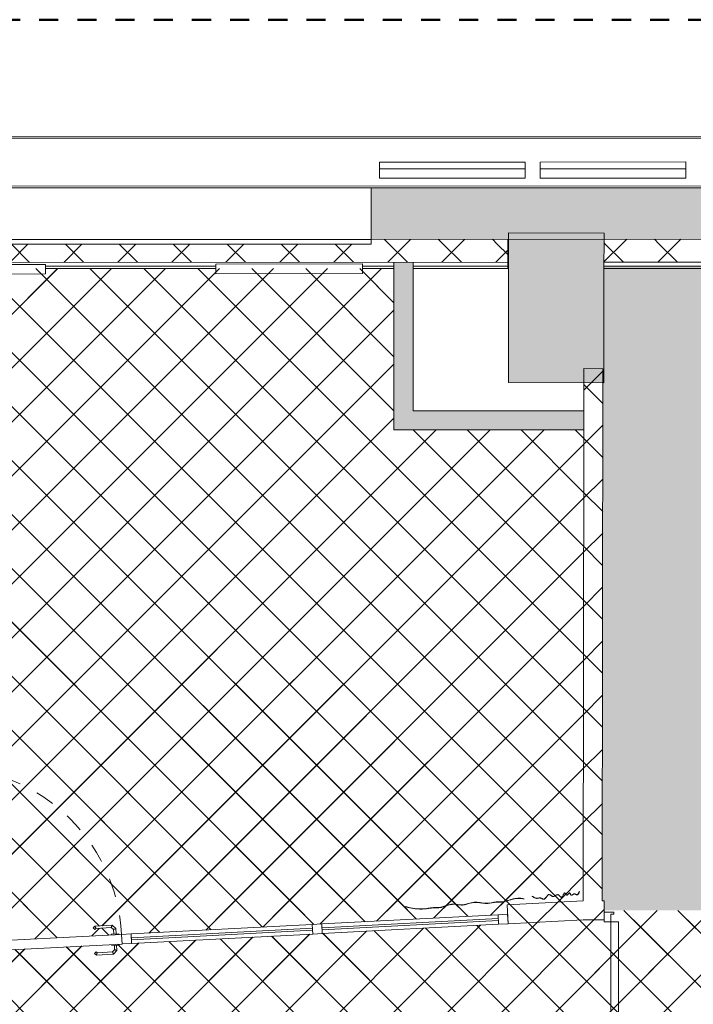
# Model space of a CAD drawing. Header units: metres. Extents: x 82 to 222, y -4 to 154.
# Tile 168 of 214: x 129.56 to 133.09, y 130.41 to 135.57. Entities that reach past the tile are written whole.
import ezdxf

# ---------------------------------------------------------------- set-up
doc = ezdxf.new("R2010")
doc.units = ezdxf.units.M
for name, pattern in [('Centre', [0.0125, 0.0025, -0.001875, 0.00625, -0.001875]), ('Projeté', [0.003969, 0.002381, -0.001587]), ('Tiret', [0.0025, 0.00125, -0.00125])]:
    doc.linetypes.add(name, pattern=pattern)
for name, color, linetype, lineweight, true_color in [('A-AREA', 9, 'Tiret', 5, 0x808080), ('A-DETL', 7, 'Continuous', 5, 0x00a600), ('A-DOOR-FRAM', 7, 'Continuous', 5, 0x2a2a2a)]:
    doc.layers.add(name, color=color, linetype=linetype, lineweight=lineweight, true_color=true_color)
for name, color, linetype, lineweight in [('A-AREA-PATT', 7, 'Continuous', 5), ('A-DETL-GENF', 7, 'Continuous', 5), ('A-DOOR', 7, 'Continuous', 5), ('A-GENM', 7, 'Continuous', 5), ('A-GLAZ', 7, 'Continuous', 5), ('A-GLAZ-CURT', 7, 'Continuous', 5), ('A-GLAZ-CWMG', 7, 'Continuous', 5), ('A-WALL', 7, 'Continuous', 5), ('I-WALL', 7, 'Continuous', 5), ('Q-SPCQ', 7, 'Continuous', 5)]:
    doc.layers.add(name, color=color, linetype=linetype, lineweight=lineweight)
doc.layers.add('A-WALL-PATT', color=7, linetype='Continuous', true_color=0x2a2a2a)
pattern_1 = [(45, (-65.317, 107.194), (-0.14142136, 0.14142136), []), (135, (-65.317, 107.194), (-0.14142136, -0.14142136), [])]

# ---------------------------------------------------------------- blocks, each defined once
blk = doc.blocks.new('Double _T_ - 1_63m x 2_04m-4900236-DCE-Plan de reperage des sol- rez de rue-200 - Dépendante 1')
at = {"layer": 'A-DOOR'}
for p, q in [((-0.81, -0.06), (-0.77, -0.06)), ((-0.81, -0.875), (-0.81, -0.06)), ((-0.77, -0.06), (-0.77, -0.875)), ((0.78, -0.875), (0.78, -0.06)), ((0.78, -0.06), (0.82, -0.06)), ((0.82, -0.06), (0.82, -0.875)), ((-0.77, -0.875), (-0.81, -0.875)), ((0.82, -0.875), (0.78, -0.875))]:
    blk.add_line(p, q, dxfattribs=at)
at = {"layer": 'A-DOOR', "linetype": 'Tiret'}
for centre, start, end in [((-0.81, -0.06), 270, 360), ((0.82, -0.06), 180, 270)]:
    blk.add_arc(centre, 0.815, start, end, dxfattribs=at)
at = {"layer": 'A-DOOR-FRAM', "color": 7}
for p, q in [((-0.795, -0.01), (-0.845, -0.01)), ((-0.845, -0.05), (-0.845, -0.06)), ((-0.81, -0.06), (-0.81, -0.02)), ((-0.81, -0.02), (-0.795, -0.02)), ((-0.795, -0.02), (-0.795, -0.01)), ((0.855, -0.01), (0.805, -0.01)), ((0.805, -0.01), (0.805, -0.02)), ((0.805, -0.02), (0.82, -0.02)), ((0.82, -0.02), (0.82, -0.06)), ((0.855, -0.06), (0.855, -0.05)), ((-0.845, -0.06), (-0.81, -0.06)), ((0.82, -0.06), (0.855, -0.06))]:
    blk.add_line(p, q, dxfattribs=at)
blk = doc.blocks.new('A6305 - Drapes_ Pair 36 x 3 - A6305 - Drapes_ Pair 36_x 3_-3610479-DCE-Plan de reperage des sol- rez de rue-200 - Dépendante 1')
at = {"layer": 'Q-SPCQ', "true_color": 0x787878}
h = blk.add_hatch(dxfattribs=at)
h.set_pattern_fill('FP_9', color=8, style=0, pattern_type=2)
h.set_pattern_definition([(40, (-199.057, -6.842), (-0.3854219, 0.4593279), []), (130, (-199.057, -6.842), (-0.4593279, -0.3854219), [])])
h.paths.add_polyline_path([(-0.7659, -0.3874), (-0.72, -0.3881), (-0.7204, -0.387), (-0.7405, -0.3878), (-0.7661, -0.3863), (-0.7982, -0.3805), (-0.7981, -0.3816)])
h.paths.add_polyline_path([(-0.2734, -0.3777), (-0.2481, -0.3767), (-0.248, -0.3757), (-0.2736, -0.3767)])
at = {"layer": 'Q-SPCQ'}
for p, q in [((-0.8382, -0.3683), (-0.8382, -0.3694)), ((-0.2167, -0.382), (-0.2164, -0.381)), ((-0.1722, -0.3721), (-0.1729, -0.3728)), ((-0.1729, -0.3728), (-0.1722, -0.3721)), ((0.0762, -0.3683), (0.0753, -0.3683)), ((0.0753, -0.3683), (0.0762, -0.3683))]:
    blk.add_line(p, q, dxfattribs=at)
for points, knots in [([(-0.2164, -0.381), (-0.2638, -0.3683), (-0.3183, -0.3937), (-0.3657, -0.381), (-0.413, -0.3937), (-0.4828, -0.3683), (-0.5372, -0.3937), (-0.5917, -0.3683), (-0.6615, -0.3937), (-0.6964, -0.381), (-0.7684, -0.3937), (-0.8382, -0.3683)], [0, 0, 0, 0, 0.173053, 0.346005, 0.534447, 0.734953, 0.947626, 1.160298, 1.347851, 1.549659, 1.751467, 1.751467, 1.751467, 1.751467]), ([(-0.8382, -0.3694), (-0.8234, -0.3747), (-0.7968, -0.3827), (-0.7648, -0.3881), (-0.7394, -0.3892), (-0.7227, -0.3883), (-0.7115, -0.3876), (-0.7015, -0.3871), (-0.6908, -0.3874), (-0.6799, -0.3884), (-0.6698, -0.3892), (-0.6612, -0.3892), (-0.6538, -0.3884), (-0.6459, -0.3871), (-0.6352, -0.3846), (-0.6216, -0.3813), (-0.6079, -0.3785), (-0.5945, -0.3774), (-0.5819, -0.3784), (-0.5698, -0.3807), (-0.5581, -0.3834), (-0.5466, -0.3856), (-0.5352, -0.3864), (-0.5238, -0.385), (-0.5123, -0.3826), (-0.5006, -0.38), (-0.4886, -0.3781), (-0.4759, -0.3777), (-0.4624, -0.3794), (-0.4486, -0.3822), (-0.4347, -0.3854), (-0.4234, -0.3876), (-0.4147, -0.3886), (-0.4062, -0.3891), (-0.3962, -0.3887), (-0.3867, -0.3877), (-0.3792, -0.387), (-0.3719, -0.3863), (-0.3646, -0.3861), (-0.3573, -0.3865), (-0.3497, -0.3872), (-0.3398, -0.3882), (-0.3266, -0.3884), (-0.3116, -0.3866), (-0.296, -0.3822), (-0.2794, -0.3783), (-0.2619, -0.3762), (-0.2415, -0.3767), (-0.2254, -0.3796), (-0.2167, -0.382)], [0, 0, 0, 0, 0.042719, 0.085437, 0.128156, 0.170875, 0.192234, 0.213594, 0.256312, 0.299031, 0.34175, 0.384468, 0.405828, 0.427187, 0.469906, 0.512625, 0.555343, 0.598062, 0.640781, 0.683499, 0.726218, 0.768937, 0.811656, 0.854374, 0.897093, 0.939812, 0.98253, 1.025249, 1.067968, 1.110687, 1.153405, 1.196124, 1.217483, 1.238843, 1.281562, 1.32428, 1.34564, 1.366999, 1.409718, 1.431077, 1.452436, 1.495155, 1.537874, 1.580593, 1.623311, 1.65535, 1.687389, 1.719428, 1.751467, 1.751467, 1.751467, 1.751467]), ([(-0.7204, -0.387), (-0.7161, -0.3868), (-0.6863, -0.3847), (-0.6615, -0.3937), (-0.5917, -0.3683), (-0.5372, -0.3937), (-0.4828, -0.3683), (-0.413, -0.3937), (-0.3657, -0.381), (-0.3259, -0.3917), (-0.2893, -0.3788), (-0.2736, -0.3767)], [-1.580593, -1.580593, -1.580593, -1.580593, -1.549659, -1.347851, -1.160298, -0.947626, -0.734953, -0.534447, -0.346005, -0.173053, -0.085437, -0.085437, -0.085437, -0.085437]), ([(-0.2734, -0.3777), (-0.2753, -0.3779), (-0.2827, -0.3791), (-0.296, -0.3822), (-0.3116, -0.3866), (-0.3266, -0.3884), (-0.3398, -0.3882), (-0.3497, -0.3872), (-0.3573, -0.3865), (-0.3646, -0.3861), (-0.3719, -0.3863), (-0.3792, -0.387), (-0.3867, -0.3877), (-0.3962, -0.3887), (-0.4062, -0.3891), (-0.4147, -0.3886), (-0.4234, -0.3876), (-0.4347, -0.3854), (-0.4486, -0.3822), (-0.4624, -0.3794), (-0.4759, -0.3777), (-0.4886, -0.3781), (-0.5006, -0.38), (-0.5123, -0.3826), (-0.5238, -0.385), (-0.5352, -0.3864), (-0.5466, -0.3856), (-0.5581, -0.3834), (-0.5698, -0.3807), (-0.5819, -0.3784), (-0.5945, -0.3774), (-0.6079, -0.3785), (-0.6216, -0.3813), (-0.6352, -0.3846), (-0.6459, -0.3871), (-0.6538, -0.3884), (-0.6612, -0.3892), (-0.6698, -0.3892), (-0.6799, -0.3884), (-0.6908, -0.3874), (-0.7015, -0.3871), (-0.7115, -0.3876), (-0.7171, -0.3879), (-0.72, -0.3881)], [-1.66603, -1.66603, -1.66603, -1.66603, -1.65535, -1.623311, -1.580593, -1.537874, -1.495155, -1.452436, -1.431077, -1.409718, -1.366999, -1.34564, -1.32428, -1.281562, -1.238843, -1.217483, -1.196124, -1.153405, -1.110687, -1.067968, -1.025249, -0.98253, -0.939812, -0.897093, -0.854374, -0.811656, -0.768937, -0.726218, -0.683499, -0.640781, -0.598062, -0.555343, -0.512625, -0.469906, -0.427187, -0.405828, -0.384468, -0.34175, -0.299031, -0.256312, -0.213594, -0.192234, -0.170875, -0.170875, -0.170875, -0.170875]), ([(-0.1729, -0.3728), (-0.1688, -0.3769), (-0.1613, -0.3826), (-0.1517, -0.3856), (-0.1451, -0.3853), (-0.1412, -0.3847), (-0.1391, -0.3844), (-0.1376, -0.3842), (-0.1362, -0.3841), (-0.1345, -0.3841), (-0.1316, -0.3845), (-0.1278, -0.3858), (-0.1237, -0.3883), (-0.1199, -0.3908), (-0.1161, -0.3928), (-0.1131, -0.3934), (-0.111, -0.393), (-0.1097, -0.3925), (-0.108, -0.3916), (-0.1061, -0.3902), (-0.1035, -0.3878), (-0.1003, -0.3842), (-0.0965, -0.3796), (-0.0928, -0.3753), (-0.0898, -0.3726), (-0.0876, -0.3712), (-0.0862, -0.3706), (-0.0848, -0.3705), (-0.0834, -0.3707), (-0.0819, -0.3712), (-0.0799, -0.3723), (-0.0774, -0.3743), (-0.0743, -0.3771), (-0.0715, -0.3794), (-0.0692, -0.381), (-0.0673, -0.382), (-0.0657, -0.3825), (-0.0644, -0.3828), (-0.063, -0.3829), (-0.0613, -0.3828), (-0.0585, -0.3822), (-0.055, -0.3809), (-0.0509, -0.3788), (-0.0469, -0.3769), (-0.0431, -0.3755), (-0.0397, -0.3751), (-0.0368, -0.376), (-0.0339, -0.3783), (-0.0311, -0.3814), (-0.0285, -0.3848), (-0.0264, -0.3874), (-0.0248, -0.3891), (-0.0235, -0.3901), (-0.0221, -0.3909), (-0.0208, -0.3911), (-0.0197, -0.391), (-0.0189, -0.3908), (-0.0182, -0.3904), (-0.0173, -0.3897), (-0.0162, -0.3886), (-0.0145, -0.3865), (-0.0124, -0.3833), (-0.01, -0.3791), (-0.008, -0.3757), (-0.0065, -0.3734), (-0.0054, -0.3719), (-0.0045, -0.3711), (-0.0039, -0.3706), (-0.0034, -0.3703), (-0.0031, -0.3702), (-0.0027, -0.3702), (-0.0024, -0.3702), (-0.002, -0.3703), (-0.0016, -0.3705), (-0.001, -0.3709), (-0.0002, -0.3716), (0.0008, -0.3728), (0.0021, -0.3746), (0.0035, -0.3766), (0.005, -0.3785), (0.0061, -0.3798), (0.0073, -0.3809), (0.0086, -0.3817), (0.0099, -0.3821), (0.0109, -0.382), (0.0117, -0.3818), (0.0124, -0.3814), (0.0133, -0.3808), (0.0144, -0.3799), (0.0157, -0.3785), (0.0169, -0.377), (0.0181, -0.3755), (0.0192, -0.3741), (0.0203, -0.3728), (0.0212, -0.3721), (0.0218, -0.3717), (0.0222, -0.3715), (0.0225, -0.3714), (0.0227, -0.3714), (0.0229, -0.3714), (0.0232, -0.3716), (0.0235, -0.3719), (0.0241, -0.3725), (0.0247, -0.3736), (0.0256, -0.3752), (0.0265, -0.377), (0.0274, -0.3789), (0.0284, -0.3807), (0.0295, -0.3824), (0.0307, -0.3837), (0.0319, -0.3844), (0.0328, -0.3846), (0.0334, -0.3846), (0.0341, -0.3846), (0.035, -0.3844), (0.0361, -0.3839), (0.0375, -0.3832), (0.0399, -0.3817), (0.0424, -0.3803), (0.045, -0.3793), (0.0467, -0.379), (0.0481, -0.379), (0.0491, -0.3792), (0.0502, -0.3795), (0.0518, -0.3802), (0.0539, -0.3814), (0.0566, -0.3831), (0.0596, -0.3844), (0.0629, -0.385), (0.0664, -0.384), (0.0697, -0.3812), (0.0729, -0.3763), (0.0751, -0.3713), (0.0762, -0.3683)], [-1.601858, -1.601858, -1.601858, -1.601858, -1.578974, -1.556091, -1.533207, -1.521765, -1.516044, -1.510323, -1.504602, -1.498882, -1.48744, -1.464556, -1.441672, -1.418789, -1.395905, -1.373021, -1.3673, -1.361579, -1.350138, -1.338696, -1.327254, -1.30437, -1.281487, -1.258603, -1.235719, -1.224277, -1.212835, -1.201394, -1.189952, -1.17851, -1.167068, -1.144184, -1.121301, -1.098417, -1.086975, -1.075533, -1.064091, -1.058371, -1.05265, -1.041208, -1.029766, -1.006882, -0.983999, -0.961115, -0.938231, -0.915348, -0.892464, -0.86958, -0.846696, -0.823813, -0.800929, -0.789487, -0.778045, -0.766604, -0.755162, -0.749441, -0.74372, -0.737999, -0.732278, -0.720836, -0.709394, -0.686511, -0.663627, -0.640743, -0.629301, -0.61786, -0.606418, -0.600697, -0.594976, -0.589255, -0.583534, -0.577813, -0.572092, -0.566371, -0.56065, -0.549209, -0.537767, -0.526325, -0.503441, -0.491999, -0.480557, -0.469116, -0.457674, -0.446232, -0.440511, -0.43479, -0.429069, -0.423348, -0.411906, -0.400465, -0.389023, -0.377581, -0.366139, -0.354697, -0.343255, -0.337534, -0.331813, -0.326093, -0.320372, -0.314651, -0.30893, -0.303209, -0.297488, -0.286046, -0.274604, -0.263162, -0.251721, -0.240279, -0.228837, -0.217395, -0.205953, -0.203093, -0.200232, -0.194511, -0.18879, -0.18307, -0.171628, -0.160186, -0.137302, -0.12586, -0.114418, -0.108698, -0.102977, -0.097256, -0.091535, -0.080093, -0.068651, -0.057209, -0.045767, -0.034326, -0.022884, -0.011442, 0, 0, 0, 0]), ([(0.0762, -0.3683), (0.0751, -0.3713), (0.0729, -0.3763), (0.0697, -0.3812), (0.0664, -0.384), (0.0629, -0.385), (0.0596, -0.3844), (0.0566, -0.3831), (0.0539, -0.3814), (0.0518, -0.3802), (0.0502, -0.3795), (0.0491, -0.3792), (0.0481, -0.379), (0.0467, -0.379), (0.045, -0.3793), (0.0424, -0.3803), (0.0399, -0.3817), (0.0375, -0.3832), (0.0361, -0.3839), (0.035, -0.3844), (0.0341, -0.3846), (0.0334, -0.3846), (0.0328, -0.3846), (0.0319, -0.3844), (0.0307, -0.3837), (0.0295, -0.3824), (0.0284, -0.3807), (0.0274, -0.3789), (0.0265, -0.377), (0.0256, -0.3752), (0.0247, -0.3736), (0.0241, -0.3725), (0.0235, -0.3719), (0.0232, -0.3716), (0.0229, -0.3714), (0.0227, -0.3714), (0.0225, -0.3714), (0.0222, -0.3715), (0.0218, -0.3717), (0.0212, -0.3721), (0.0203, -0.3728), (0.0192, -0.3741), (0.0181, -0.3755), (0.0169, -0.377), (0.0157, -0.3785), (0.0144, -0.3799), (0.0133, -0.3808), (0.0124, -0.3814), (0.0117, -0.3818), (0.0109, -0.382), (0.0099, -0.3821), (0.0086, -0.3817), (0.0073, -0.3809), (0.0061, -0.3798), (0.005, -0.3785), (0.0035, -0.3766), (0.0021, -0.3746), (0.0008, -0.3728), (-0.0002, -0.3716), (-0.001, -0.3709), (-0.0016, -0.3705), (-0.002, -0.3703), (-0.0024, -0.3702), (-0.0027, -0.3702), (-0.0031, -0.3702), (-0.0034, -0.3703), (-0.0039, -0.3706), (-0.0045, -0.3711), (-0.0054, -0.3719), (-0.0065, -0.3734), (-0.008, -0.3757), (-0.01, -0.3791), (-0.0124, -0.3833), (-0.0145, -0.3865), (-0.0162, -0.3886), (-0.0173, -0.3897), (-0.0182, -0.3904), (-0.0189, -0.3908), (-0.0197, -0.391), (-0.0208, -0.3911), (-0.0221, -0.3909), (-0.0235, -0.3901), (-0.0248, -0.3891), (-0.0264, -0.3874), (-0.0285, -0.3848), (-0.0311, -0.3814), (-0.0339, -0.3783), (-0.0368, -0.376), (-0.0397, -0.3751), (-0.0431, -0.3755), (-0.0469, -0.3769), (-0.0509, -0.3788), (-0.055, -0.3809), (-0.0585, -0.3822), (-0.0613, -0.3828), (-0.063, -0.3829), (-0.0644, -0.3828), (-0.0657, -0.3825), (-0.0673, -0.382), (-0.0692, -0.381), (-0.0715, -0.3794), (-0.0743, -0.3771), (-0.0774, -0.3743), (-0.0799, -0.3723), (-0.0819, -0.3712), (-0.0834, -0.3707), (-0.0848, -0.3705), (-0.0862, -0.3706), (-0.0876, -0.3712), (-0.0898, -0.3726), (-0.0928, -0.3753), (-0.0965, -0.3796), (-0.1003, -0.3842), (-0.1035, -0.3878), (-0.1061, -0.3902), (-0.108, -0.3916), (-0.1097, -0.3925), (-0.111, -0.393), (-0.1131, -0.3934), (-0.1161, -0.3928), (-0.1199, -0.3908), (-0.1237, -0.3883), (-0.1278, -0.3858), (-0.1316, -0.3845), (-0.1345, -0.3841), (-0.1362, -0.3841), (-0.1376, -0.3842), (-0.1391, -0.3844), (-0.1412, -0.3847), (-0.1451, -0.3853), (-0.1517, -0.3856), (-0.1613, -0.3826), (-0.1688, -0.3769), (-0.1729, -0.3728)], [0, 0, 0, 0, 0.011442, 0.022884, 0.034326, 0.045767, 0.057209, 0.068651, 0.080093, 0.091535, 0.097256, 0.102977, 0.108698, 0.114418, 0.12586, 0.137302, 0.160186, 0.171628, 0.18307, 0.18879, 0.194511, 0.200232, 0.203093, 0.205953, 0.217395, 0.228837, 0.240279, 0.251721, 0.263162, 0.274604, 0.286046, 0.297488, 0.303209, 0.30893, 0.314651, 0.320372, 0.326093, 0.331813, 0.337534, 0.343255, 0.354697, 0.366139, 0.377581, 0.389023, 0.400465, 0.411906, 0.423348, 0.429069, 0.43479, 0.440511, 0.446232, 0.457674, 0.469116, 0.480557, 0.491999, 0.503441, 0.526325, 0.537767, 0.549209, 0.56065, 0.566371, 0.572092, 0.577813, 0.583534, 0.589255, 0.594976, 0.600697, 0.606418, 0.61786, 0.629301, 0.640743, 0.663627, 0.686511, 0.709394, 0.720836, 0.732278, 0.737999, 0.74372, 0.749441, 0.755162, 0.766604, 0.778045, 0.789487, 0.800929, 0.823813, 0.846696, 0.86958, 0.892464, 0.915348, 0.938231, 0.961115, 0.983999, 1.006882, 1.029766, 1.041208, 1.05265, 1.058371, 1.064091, 1.075533, 1.086975, 1.098417, 1.121301, 1.144184, 1.167068, 1.17851, 1.189952, 1.201394, 1.212835, 1.224277, 1.235719, 1.258603, 1.281487, 1.30437, 1.327254, 1.338696, 1.350138, 1.361579, 1.3673, 1.373021, 1.395905, 1.418789, 1.441672, 1.464556, 1.48744, 1.498882, 1.504602, 1.510323, 1.516044, 1.521765, 1.533207, 1.556091, 1.578974, 1.601858, 1.601858, 1.601858, 1.601858]), ([(0.0753, -0.3683), (0.0661, -0.3936), (0.0483, -0.3683), (0.0306, -0.3936), (0.024, -0.3595), (0.0092, -0.3936), (-0.0029, -0.3538), (-0.0202, -0.4069), (-0.0354, -0.3622), (-0.0668, -0.3936), (-0.0852, -0.3542), (-0.1116, -0.4059), (-0.1295, -0.3749), (-0.1548, -0.3895), (-0.1722, -0.3721)], [0, 0, 0, 0, 0.097381, 0.203303, 0.316068, 0.440653, 0.588497, 0.747412, 0.909284, 1.057519, 1.217663, 1.36839, 1.503459, 1.601858, 1.601858, 1.601858, 1.601858]), ([(-0.1722, -0.3721), (-0.1548, -0.3895), (-0.1295, -0.3749), (-0.1116, -0.4059), (-0.0852, -0.3542), (-0.0668, -0.3936), (-0.0354, -0.3622), (-0.0202, -0.4069), (-0.0029, -0.3538), (0.0092, -0.3936), (0.024, -0.3595), (0.0306, -0.3936), (0.0483, -0.3683), (0.0661, -0.3936), (0.0753, -0.3683)], [-1.601858, -1.601858, -1.601858, -1.601858, -1.503459, -1.36839, -1.217663, -1.057519, -0.909284, -0.747412, -0.588497, -0.440653, -0.316068, -0.203303, -0.097381, 0, 0, 0, 0])]:
    blk.add_open_spline(points, degree=3, knots=knots, dxfattribs=at)
blk = doc.blocks.new('OMD_Ouvrant - Oscillo Battant-4982624-DCE-Plan de reperage des sol- rez de rue-200 - Dépendante 1')
at = {"layer": 'A-GLAZ'}
for p, q in [((-0.3838, -0.05), (-0.3838, 0)), ((-0.3838, 0), (0.3838, 0)), ((0.3838, -0.05), (-0.3838, -0.05)), ((0.3838, 0), (0.3838, -0.05))]:
    blk.add_line(p, q, dxfattribs=at)
blk = doc.blocks.new('Meneau rectangulaire - ht 100x50-5394112-DCE-Plan de reperage des sol- rez de rue-200 - Dépendante 1')
at = {"layer": 'A-GLAZ-CWMG'}
for p, q in [((132.0683, 130.8767), (131.1446, 130.8283)), ((132.0709, 130.8267), (131.1472, 130.7783))]:
    blk.add_line(p, q, dxfattribs=at)
blk = doc.blocks.new('Meneau rectangulaire - ht 100x50-5394113-DCE-Plan de reperage des sol- rez de rue-200 - Dépendante 1')
at = {"layer": 'A-GLAZ-CWMG'}
for p, q in [((131.0947, 130.8256), (130.146, 130.7759)), ((131.0973, 130.7757), (130.1486, 130.726))]:
    blk.add_line(p, q, dxfattribs=at)
blk = doc.blocks.new('Panneau système - Vitré _vitro-4723652-DCE-Plan de reperage des sol- rez de rue-200 - Dépendante 1')
at = {"layer": 'A-GLAZ-CURT'}
for p, q in [((-0.4625, 0.005), (0.4625, 0.005)), ((-0.4625, -0.005), (-0.4625, 0.005)), ((0.4625, -0.005), (0.4625, 0.005)), ((0.4625, -0.005), (-0.4625, -0.005))]:
    blk.add_line(p, q, dxfattribs=at)
blk = doc.blocks.new('Panneau système - Vitré _vitro-4723654-DCE-Plan de reperage des sol- rez de rue-200 - Dépendante 1')
at = {"layer": 'A-GLAZ-CURT'}
for p, q in [((-0.475, 0.005), (0.475, 0.005)), ((-0.475, -0.005), (-0.475, 0.005)), ((0.475, -0.005), (0.475, 0.005)), ((0.475, -0.005), (-0.475, -0.005))]:
    blk.add_line(p, q, dxfattribs=at)
blk = doc.blocks.new('OMD_1PP - GRZ_simple 2-4746513-DCE-Plan de reperage des sol- rez de rue-200 - Dépendante 1')
at = {"layer": 'A-DOOR'}
for p, q in [((-0.4625, 0.955), (-0.4125, 0.955)), ((-0.4625, 0.955), (-0.4625, 0.025)), ((-0.4025, 0.955), (-0.4625, 0.955)), ((-0.4125, 0.955), (-0.4125, 0.025)), ((0.325, 0.076), (0.3161, 0.0671)), ((0.3161, 0.0671), (0.3246, 0.0587)), ((0.3299, 0.064), (0.3246, 0.0587)), ((0.415, 0.076), (0.325, 0.076)), ((0.3299, 0.064), (0.41, 0.064)), ((0.41, 0.064), (0.4215, 0.0525)), ((0.4335, 0.0575), (0.415, 0.076)), ((0.4215, 0.0525), (0.4215, 0.03)), ((0.4335, 0.03), (0.4335, 0.0575)), ((-0.4125, 0.025), (-0.4625, 0.025)), ((0.4625, 0.025), (-0.4625, 0.025)), ((-0.4625, 0.025), (-0.4625, -0.025)), ((0.4475, 0.03), (0.4075, 0.03)), ((0.4075, 0.025), (0.4075, 0.03)), ((0.4475, 0.025), (0.4475, 0.03)), ((0.4625, -0.025), (0.4625, 0.025)), ((-0.4625, -0.025), (0.4625, -0.025)), ((0.4075, -0.03), (0.4075, -0.025)), ((0.4075, -0.03), (0.4475, -0.03)), ((0.4215, -0.03), (0.4215, -0.0527)), ((0.4335, -0.03), (0.4335, -0.0577)), ((0.4475, -0.03), (0.4475, -0.025)), ((0.3247, -0.0587), (0.3162, -0.0672)), ((0.3162, -0.0672), (0.325, -0.076)), ((0.3247, -0.0587), (0.33, -0.064)), ((0.4151, -0.076), (0.325, -0.076)), ((0.4102, -0.064), (0.33, -0.064)), ((0.4215, -0.0527), (0.4102, -0.064)), ((0.4335, -0.0577), (0.4151, -0.076))]:
    blk.add_line(p, q, dxfattribs=at)
at = {"layer": 'A-DOOR', "linetype": 'Tiret'}
blk.add_arc((-0.4625, 0.025), 0.925, 360, 90, dxfattribs=at)
at = {"layer": 'A-DOOR'}
for points in [[(0.325, 0.076), (0.3255, 0.0747), (0.3266, 0.072), (0.3283, 0.0679), (0.3294, 0.0653), (0.3299, 0.064)], [(0.415, 0.076), (0.4145, 0.0747), (0.4133, 0.072), (0.4117, 0.0679), (0.4105, 0.0653), (0.41, 0.064)], [(0.4335, 0.0575), (0.4322, 0.0569), (0.4295, 0.0558), (0.4255, 0.0541), (0.4228, 0.053), (0.4215, 0.0525)], [(0.33, -0.064), (0.3294, -0.0653), (0.3283, -0.068), (0.3266, -0.0721), (0.3255, -0.0747), (0.325, -0.076)], [(0.4102, -0.064), (0.4107, -0.0653), (0.4118, -0.068), (0.4135, -0.0721), (0.4146, -0.0747), (0.4151, -0.076)], [(0.4215, -0.0527), (0.4228, -0.0532), (0.4255, -0.0543), (0.4295, -0.056), (0.4322, -0.0571), (0.4335, -0.0577)]]:
    blk.add_open_spline(points, degree=3, dxfattribs=at)
blk = doc.blocks.new('Meneau rectangulaire - 50x50 Int-4723656-DCE-Plan de reperage des sol- rez de rue-200 - Dépendante 1')
at = {"layer": 'A-GLAZ-CWMG'}
for p, q in [((0, 0.025), (-0.05, 0.025)), ((-0.05, 0.025), (-0.05, -0.025)), ((0, 0.025), (0, -0.025)), ((-0.05, -0.025), (0, -0.025))]:
    blk.add_line(p, q, dxfattribs=at)
blk = doc.blocks.new('Meneau rectangulaire - 50x50 Int-4723635-DCE-Plan de reperage des sol- rez de rue-200 - Dépendante 1')
at = {"layer": 'A-GLAZ-CWMG'}
for p, q in [((0.025, 0.025), (-0.025, 0.025)), ((-0.025, 0.025), (-0.025, -0.025)), ((0.025, 0.025), (0.025, -0.025)), ((-0.025, -0.025), (0.025, -0.025))]:
    blk.add_line(p, q, dxfattribs=at)
blk = doc.blocks.new('Meneau rectangulaire - 50x50 Int-V62-DCE-Plan de reperage des sol- rez de rue-200 - Dépendante 1')
at = {"layer": 'A-GLAZ-CWMG'}
for p, q in [((0.025, 0.025), (-0.025, 0.025)), ((0.025, 0.025), (0.025, -0.025)), ((-0.025, -0.025), (0.025, -0.025))]:
    blk.add_line(p, q, dxfattribs=at)
blk = doc.blocks.new('Ouverture-Fenêtre-Carrée - 2520x 1000mm-4885399-DCE-Plan de reperage des sol- rez de rue-200 - Dépendante 1')
at = {"layer": 'A-GENM'}
for p, q in [((-1.2732, -0.135), (-1.2732, 0.135)), ((1.2568, 0.135), (1.2568, -0.135))]:
    blk.add_line(p, q, dxfattribs=at)
at = {"layer": 'A-GENM', "linetype": 'Projeté'}
for p, q in [((-1.2732, 0.135), (1.2568, 0.135)), ((1.2568, -0.135), (-1.2732, -0.135))]:
    blk.add_line(p, q, dxfattribs=at)

msp = doc.modelspace()

# ---------------------------------------------------------------- hatches: boundary and pattern name
at = {"layer": 'A-AREA-PATT', "true_color": 0x808080}
h = msp.add_hatch(dxfattribs=at)
h.set_pattern_fill('FP_1', color=8, style=0, pattern_type=2)
h.set_pattern_definition(pattern_1)
h.paths.add_polyline_path([(129.1224, 130.7223), (130.0411, 130.7715), (130.043, 130.7755), (130.0548, 130.7766), (130.0516, 130.8005), (130.0416, 130.8095), (129.9598, 130.8032), (129.956, 130.8002), (129.949, 130.8092), (129.9579, 130.8171), (130.0459, 130.8217), (130.0655, 130.8024), (130.0668, 130.7768), (130.0809, 130.7765), (130.0811, 130.7725), (132.1183, 130.8793), (132.1156, 130.9292), (132.5138, 130.9501), (132.5166, 133.4172), (131.5225, 133.4172), (131.5225, 134.2624), (131.3575, 134.2618), (131.3576, 134.2367), (130.5899, 134.2356), (130.5898, 134.2622), (129.6972, 134.2618), (129.6972, 134.2343), (128.9295, 134.2331), (128.9295, 134.2618), (128.7838, 134.2618), (128.7838, 130.7546), (129.1198, 130.7722), (129.1207, 130.7546)])
h.paths.add_polyline_path([(131.6574, 130.9065), (131.6197, 130.9105), (131.6247, 130.9105), (131.6574, 130.9076), (131.6826, 130.9072)])
h.paths.add_polyline_path([(132.1471, 130.9591), (132.1471, 130.9601), (132.1723, 130.9632), (132.1722, 130.9622), (132.1526, 130.9598)])
at = {"layer": 'A-AREA-PATT', "true_color": 0xc0c0c0}
msp.add_hatch(color=9, dxfattribs=at).paths.add_polyline_path([(134.3237, 130.8993), (134.3237, 134.2631), (132.6229, 134.2627), (132.6222, 133.6645), (132.6169, 133.6645), (132.6138, 130.9493), (132.6237, 130.9493), (132.6237, 130.8993), (133.3818, 130.8993)])
at = {"layer": 'A-AREA-PATT', "true_color": 0x696969}
h = msp.add_hatch(dxfattribs=at)
h.set_pattern_fill('FP_1', color=251, style=0, pattern_type=2)
h.set_pattern_definition(pattern_1)
h.paths.add_polyline_path([(130.5924, 117.699), (132.0224, 117.699), (132.0224, 117.749), (132.1693, 117.749), (132.1693, 117.7456), (135.0933, 117.7465), (135.0933, 118.4964), (135.99, 118.4964), (135.9887, 130.8493), (135.9287, 130.8493), (135.9287, 130.8993), (134.4987, 130.8993), (134.4987, 130.8493), (134.3237, 130.8493), (134.3237, 130.8393), (134.2887, 130.8393), (134.2887, 130.8793), (134.2737, 130.8793), (134.2737, 130.8893), (134.3237, 130.8893), (134.3237, 130.8993), (132.6237, 130.8993), (132.6237, 130.8893), (132.6737, 130.8893), (132.6737, 130.8793), (132.6587, 130.8793), (132.6587, 130.8393), (132.6237, 130.8393), (132.6237, 130.8493), (132.5021, 130.8493), (130.0837, 130.7215), (130.0839, 130.7176), (130.07, 130.7166), (130.0714, 130.6893), (130.0522, 130.6698), (129.964, 130.6652), (129.956, 130.675), (129.9628, 130.6825), (129.9683, 130.6775), (130.0503, 130.6837), (130.0592, 130.6936), (130.058, 130.7162), (130.044, 130.716), (130.0437, 130.7205), (128.6203, 130.6459), (128.6188, 130.6494), (127.7014, 130.6013), (127.7014, 130.5963), (127.6877, 130.5952), (127.6909, 130.5711), (127.7008, 130.5622), (127.7827, 130.5685), (127.7865, 130.5715), (127.7935, 130.5625), (127.7846, 130.5546), (127.6965, 130.55), (127.677, 130.5692), (127.6757, 130.595), (127.6616, 130.5958), (127.6614, 130.5992), (125.6242, 130.4925), (125.6229, 130.4888), (125.5862, 130.4889), (123.3447, 130.6056), (123.3445, 130.6014), (123.3305, 130.6019), (123.329, 130.5745), (123.3068, 130.5573), (123.2197, 130.5618), (123.2114, 130.5711), (123.2216, 130.5777), (123.2254, 130.5735), (123.3068, 130.5706), (123.3173, 130.5801), (123.3173, 130.6028), (123.3046, 130.6056), (123.3045, 130.6085), (121.1642, 130.7206), (121.1639, 130.7157), (121.1499, 130.7162), (121.1501, 130.6923), (121.1595, 130.6818), (121.2419, 130.6797), (121.2452, 130.6826), (121.253, 130.6736), (121.241, 130.6655), (121.1539, 130.6701), (121.1367, 130.6923), (121.1365, 130.7171), (121.124, 130.7177), (121.124, 130.7228), (119.0825, 130.8295), (118.4184, 130.8295), (118.4184, 130.8195), (118.3834, 130.8195), (118.3834, 130.8595), (118.3684, 130.8595), (118.3684, 130.8695), (118.4184, 130.8695), (118.4184, 130.8795), (116.7184, 130.8795), (116.7184, 130.8695), (116.7684, 130.8695), (116.7684, 130.8595), (116.7534, 130.8595), (116.7534, 130.8195), (116.7184, 130.8195), (116.7184, 130.8295), (116.5334, 130.8295), (116.5334, 130.8795), (115.1034, 130.8795), (115.1034, 130.8295), (115.028, 130.8295), (115.0283, 117.7409), (120.7518, 117.7429), (120.7533, 119.3234), (121.9758, 119.3234), (121.9761, 119.2734), (125.5924, 119.2734), (125.5924, 119.2784), (125.6064, 119.2784), (125.6064, 119.3061), (125.6264, 119.3244), (125.7159, 119.3234), (125.7237, 119.3156), (125.7149, 119.3075), (125.7099, 119.3124), (125.6281, 119.3108), (125.6184, 119.3011), (125.6184, 119.2784), (125.6324, 119.2784), (125.6324, 119.2734), (129.0074, 119.2734), (129.008, 119.3234), (130.5202, 119.3234), (130.5205, 117.749), (130.5924, 117.749), (130.5924, 117.7452)])
h.paths.add_polyline_path([(119.0715, 119.8675), (119.0198, 119.9534), (119.031, 119.9615), (119.0714, 119.9454), (119.0705, 120.9897), (119.0302, 120.9735), (119.019, 120.9816), (119.0706, 121.0675), (119.1315, 121.0676), (119.1325, 121.0661), (119.1832, 120.9818), (119.1729, 120.9741), (119.1316, 120.9897), (119.1325, 119.9454), (119.1737, 119.9611), (119.184, 119.9535), (119.13, 119.8676), (119.0756, 119.8675)])
h.paths.add_polyline_path([(119.0755, 121.1175), (119.0746, 121.1175), (119.0696, 121.1191), (119.0188, 121.2034), (119.03, 121.2115), (119.0705, 121.1954), (119.0686, 122.2393), (119.0293, 122.2235), (119.018, 122.2316), (119.0697, 122.3175), (119.1315, 122.3161), (119.1822, 122.2318), (119.1719, 122.2241), (119.1307, 122.2397), (119.1325, 121.1958), (119.1727, 121.2111), (119.183, 121.2035), (119.129, 121.1176), (119.0756, 121.1175)])
h.paths.add_polyline_path([(119.0755, 122.3675), (119.0686, 122.3691), (119.0179, 122.4534), (119.0291, 122.4615), (119.0695, 122.4454), (119.0686, 123.4897), (119.0283, 123.4735), (119.0171, 123.4816), (119.0687, 123.5675), (119.1306, 123.5661), (119.1813, 123.4818), (119.171, 123.4741), (119.1297, 123.4897), (119.1306, 122.4454), (119.1717, 122.4611), (119.1821, 122.4535), (119.1281, 122.3676), (119.1079, 122.3676)])
h.paths.add_polyline_path([(115.1148, 123.5106), (115.0289, 123.5646), (115.0304, 123.624), (115.1147, 123.6748), (115.1228, 123.6636), (115.1067, 123.6232), (116.151, 123.624), (116.1348, 123.6643), (116.1429, 123.6756), (116.2288, 123.624), (116.2288, 123.563), (116.1431, 123.5114), (116.1354, 123.5217), (116.151, 123.563), (115.1067, 123.5621), (115.1224, 123.5209)])
h.paths.add_polyline_path([(116.4648, 123.5115), (116.3789, 123.5655), (116.3804, 123.6249), (116.4647, 123.6757), (116.4728, 123.6645), (116.4567, 123.624), (117.501, 123.6249), (117.4848, 123.6652), (117.4929, 123.6765), (117.5788, 123.6248), (117.5774, 123.563), (117.4931, 123.5123), (117.4854, 123.5226), (117.501, 123.5638), (116.4567, 123.563), (116.4724, 123.5218)])
h.paths.add_polyline_path([(117.8148, 123.5124), (117.7289, 123.5664), (117.7304, 123.6258), (117.8147, 123.6766), (117.8228, 123.6654), (117.8067, 123.625), (118.851, 123.6258), (118.8348, 123.6662), (118.8429, 123.6774), (118.9288, 123.6258), (118.9288, 123.5648), (118.8431, 123.5132), (118.8354, 123.5235), (118.851, 123.5648), (117.8071, 123.563), (117.8224, 123.5227)])
h.paths.add_polyline_path([(119.0736, 123.6275), (119.0727, 123.6275), (119.0677, 123.6291), (119.0169, 123.7134), (119.0282, 123.7215), (119.0686, 123.7054), (119.0677, 124.7497), (119.0274, 124.7335), (119.0162, 124.7416), (119.0678, 124.8275), (119.1296, 124.8261), (119.1804, 124.7418), (119.17, 124.7341), (119.1288, 124.7497), (119.1306, 123.7058), (119.1708, 123.7211), (119.1812, 123.7135), (119.1272, 123.6276), (119.0746, 123.6275)])
h.paths.add_polyline_path([(119.0736, 124.8775), (119.0668, 124.8791), (119.016, 124.9634), (119.0272, 124.9715), (119.0676, 124.9554), (119.0658, 125.9993), (119.0264, 125.9835), (119.0152, 125.9916), (119.0668, 126.0775), (119.1277, 126.0776), (119.1287, 126.0761), (119.1794, 125.9918), (119.1691, 125.9841), (119.1278, 125.9997), (119.1296, 124.9558), (119.1699, 124.9711), (119.1802, 124.9635), (119.1262, 124.8776), (119.1079, 124.8776)])
h.paths.add_polyline_path([(119.0717, 126.1275), (119.0708, 126.1275), (119.0658, 126.1291), (119.015, 126.2134), (119.0263, 126.2215), (119.0667, 126.2054), (119.0658, 127.2497), (119.0255, 127.2335), (119.0142, 127.2416), (119.0659, 127.3275), (119.1277, 127.3261), (119.1785, 127.2418), (119.1681, 127.2341), (119.1269, 127.2497), (119.1287, 126.2058), (119.1689, 126.2211), (119.1792, 126.2135), (119.1252, 126.1276), (119.0718, 126.1275)])
at = {"layer": 'A-DETL-GENF', "true_color": 0x808080}
h = msp.add_hatch(dxfattribs=at)
h.set_pattern_fill('FP_1', color=8, style=0, pattern_type=2)
h.set_pattern_definition(pattern_1)
h.paths.add_polyline_path([(115.0283, 117.7415), (120.7518, 117.7452), (120.7533, 119.3234), (130.527, 119.3215), (130.5274, 117.749), (130.5324, 117.749), (130.5324, 117.7452), (132.0824, 117.7465), (132.0824, 117.749), (132.1693, 117.749), (132.1693, 117.7456), (135.0933, 117.7465), (135.0933, 118.4964), (135.99, 118.4964), (135.9887, 130.8493), (135.9637, 130.8493), (135.9637, 130.9493), (136.15, 130.9493), (136.1507, 133.8136), (134.4237, 133.8136), (134.4237, 130.9493), (134.4637, 130.9493), (134.4637, 130.8493), (132.5021, 130.8493), (125.5862, 130.4889), (119.0861, 130.8295), (116.5684, 130.8295), (116.5684, 130.9295), (116.6184, 130.9295), (116.6184, 134.2589), (114.8647, 134.2585), (114.8655, 130.9295), (115.0684, 130.9295), (115.0684, 130.8295), (115.028, 130.8295), (115.0283, 117.7416)])
h.paths.add_polyline_path([(119.0756, 119.8675), (119.0765, 119.8675), (119.0765, 119.8675)])
h.paths.add_polyline_path([(119.1325, 119.9454), (119.1325, 119.9454), (119.1325, 119.9454)])
h.paths.add_polyline_path([(119.0746, 122.3675), (119.0746, 122.3675), (119.0746, 122.3676)])
h.paths.add_polyline_path([(115.0337, 123.5621), (115.0337, 123.5621), (115.0289, 123.5621)])
h.paths.add_polyline_path([(115.0462, 123.5621), (115.0462, 123.5621), (115.0363, 123.5621)])
h.paths.add_polyline_path([(117.7337, 123.5639), (117.7337, 123.5639), (117.7289, 123.5639)])
h.paths.add_polyline_path([(125.6053, 130.588), (128.6838, 130.7494), (128.6838, 133.5327), (127.6538, 133.5327), (127.6538, 134.2615), (125.5538, 134.261), (125.5538, 130.5907), (125.5981, 130.5884)])
h.paths.add_polyline_path([(125.4538, 130.596), (125.4538, 134.261), (123.353, 134.2605), (123.353, 133.5327), (122.3264, 133.5327), (122.3264, 130.7599), (125.4213, 130.5977)])
h.paths.add_polyline_path([(128.7838, 130.7546), (132.5138, 130.9501), (132.5166, 133.4172), (131.5225, 133.4172), (131.5225, 134.2624), (128.7838, 134.2618), (128.7838, 130.7722)])
h.paths.add_polyline_path([(122.2264, 130.7651), (122.2264, 134.2602), (119.5222, 134.2594), (119.5222, 133.4238), (118.5184, 133.4238), (118.5184, 130.9295), (119.1079, 130.9285), (122.0882, 130.7724)])
at = {"layer": 'A-WALL-PATT'}
h = msp.add_hatch(color=256, dxfattribs=at)
h.paths.add_polyline_path([(114.8647, 134.4115), (119.6078, 134.4126), (119.6077, 134.6826), (114.8646, 134.6815), (114.8646, 134.5163)])
h.paths.add_polyline_path([(122.1378, 134.4132), (123.8231, 134.4136), (123.8231, 134.6836), (122.1377, 134.6832), (122.1378, 134.5163)])
h.paths.add_polyline_path([(127.1931, 134.4144), (128.8732, 134.4148), (128.8731, 134.6848), (127.1931, 134.6844), (127.1931, 134.5163)])
h.paths.add_polyline_path([(131.4032, 134.4154), (136.1509, 134.4165), (136.151, 134.6865), (131.4031, 134.6854), (131.4032, 134.5163)])
for points in [[(132.123, 134.3906), (132.623, 134.3907), (132.6231, 134.4486), (132.1231, 134.4491)], [(132.6222, 133.6645), (132.623, 134.3907), (132.123, 134.3906), (132.123, 133.6651), (132.2838, 133.6649)]]:
    msp.add_hatch(color=256, dxfattribs=at).paths.add_polyline_path(points)
at = {"layer": 'A-WALL-PATT', "lineweight": 5, "true_color": 0x7e7e7e}
h = msp.add_hatch(dxfattribs=at)
h.set_pattern_fill('FP_1', color=8, style=0, pattern_type=2)
h.set_pattern_definition(pattern_1)
h.paths.add_polyline_path([(128.2567, 134.3904), (128.876, 134.3904), (128.876, 134.4148), (128.2567, 134.4147)])
h.paths.add_polyline_path([(131.4041, 134.3906), (132.1186, 134.3906), (132.1186, 134.4156), (131.404, 134.4154)])
h = msp.add_hatch(dxfattribs=at)
h.set_pattern_fill('FP_1', color=8, style=0, pattern_type=2)
h.set_pattern_definition(pattern_1)
h.paths.add_polyline_path([(132.623, 134.3907), (134.3237, 134.3908), (134.3237, 134.4161), (132.6231, 134.4157)])
h = msp.add_hatch(dxfattribs=at)
h.set_pattern_fill('FP_1', color=8, style=0, pattern_type=2)
h.set_pattern_definition(pattern_1)
h.paths.add_polyline_path([(128.2567, 134.2947), (132.1186, 134.2956), (132.1186, 134.3906), (128.2567, 134.3903)])
h = msp.add_hatch(dxfattribs=at)
h.set_pattern_fill('FP_1', color=8, style=0, pattern_type=2)
h.set_pattern_definition(pattern_1)
h.paths.add_polyline_path([(132.6229, 134.2957), (134.3237, 134.2961), (134.3237, 134.3908), (132.623, 134.3906)])
at = {"layer": 'A-WALL-PATT', "true_color": 0xc0c0c0}
for points in [[(131.6225, 133.4172), (131.6225, 134.2954), (131.5225, 134.2954), (131.5225, 133.4172)], [(132.6229, 134.2627), (134.3237, 134.2631), (134.3237, 134.2761), (132.6229, 134.2757)], [(131.6225, 133.4172), (132.5166, 133.4172), (132.5167, 133.5172), (131.6225, 133.5172), (131.6225, 133.438)]]:
    msp.add_hatch(color=9, dxfattribs=at).paths.add_polyline_path(points)
at = {"layer": 'A-WALL-PATT', "lineweight": 5}
h = msp.add_hatch(dxfattribs=at)
h.set_pattern_fill('FP_1', style=0, pattern_type=2)
h.set_pattern_definition(pattern_1)
h.paths.add_polyline_path([(132.6137, 130.8493), (132.6142, 131.2813), (132.617, 133.7379), (132.517, 133.7379), (132.5137, 130.8493)])
h = msp.add_hatch(dxfattribs=at)
h.set_pattern_fill('FP_1', style=0, pattern_type=2)
h.set_pattern_definition(pattern_1)
h.paths.add_polyline_path([(125.6053, 130.4879), (125.6244, 130.4889), (125.6192, 130.5888), (125.6053, 130.588), (125.6053, 130.4889)])
h.paths.add_polyline_path([(128.6203, 130.6459), (129.125, 130.6724), (129.1198, 130.7722), (128.6151, 130.7458)])
h.paths.add_polyline_path([(132.1209, 130.8294), (132.5137, 130.8499), (132.5137, 130.9501), (132.1156, 130.9292), (132.1198, 130.8499)])
h = msp.add_hatch(dxfattribs=at)
h.set_pattern_fill('FP_1', style=0, pattern_type=2)
h.set_pattern_definition(pattern_1)
h.paths.add_polyline_path([(136.15, 130.8493), (136.15, 130.9493), (135.9887, 130.9493), (135.99, 130.8493), (136.065, 130.8493)])
h.paths.add_polyline_path([(134.3237, 130.8493), (134.4387, 130.8493), (134.4387, 130.9493), (134.3237, 130.9493)])
h.paths.add_polyline_path([(132.6237, 130.8493), (132.6237, 130.9493), (132.6138, 130.9493), (132.6138, 130.8493)])

# ---------------------------------------------------------------- linework, layer by layer
at = {"layer": 'A-AREA'}
msp.add_line((132.123, 134.3741), (132.1186, 134.3741), dxfattribs=at)
at = {"layer": 'A-DETL', "color": 1, "linetype": 'Centre', "lineweight": 50, "true_color": 0xff0000}
msp.add_line((114.2644, 135.5664), (136.7816, 135.5664), dxfattribs=at)
at = {"layer": 'A-WALL'}
for p, q in [((135.6651, 134.9564), (115.3576, 134.9516)), ((135.6651, 134.9464), (115.3576, 134.9416)), ((135.6652, 134.6964), (115.3577, 134.6916)), ((128.8731, 134.6848), (131.4031, 134.6854)), ((131.4032, 134.4154), (128.876, 134.4148))]:
    msp.add_line(p, q, dxfattribs=at)
at = {"layer": 'A-WALL', "lineweight": 20}
for p, q in [((132.2098, 134.8206), (131.4472, 134.8204)), ((131.4472, 134.7354), (131.4472, 134.8204)), ((132.2099, 134.7356), (132.2098, 134.8206)), ((133.052, 134.8208), (132.2893, 134.8206)), ((132.2893, 134.7356), (132.2893, 134.8206)), ((133.052, 134.7358), (133.052, 134.8208)), ((131.4472, 134.7354), (132.2099, 134.7356)), ((132.2893, 134.7356), (133.052, 134.7358)), ((136.151, 134.6865), (131.4031, 134.6854)), ((131.4032, 134.4154), (131.4031, 134.6854)), ((132.1222, 133.6651), (132.1231, 134.4491)), ((132.1231, 134.4491), (132.6231, 134.4486)), ((132.6231, 134.4486), (132.6231, 134.4157)), ((136.1509, 134.4165), (131.4032, 134.4154)), ((132.6222, 133.6645), (132.6229, 134.2627)), ((132.1222, 133.6651), (132.6222, 133.6645))]:
    msp.add_line(p, q, dxfattribs=at)
at = {"layer": 'A-WALL', "lineweight": 9}
for p, q in [((132.2098, 134.7856), (131.4472, 134.7854)), ((133.052, 134.7858), (132.2893, 134.7856)), ((132.1186, 134.2956), (128.2567, 134.2947)), ((131.5225, 134.2954), (131.5225, 134.2624)), ((131.6225, 134.2954), (131.6225, 134.2624)), ((134.3237, 134.2961), (132.6229, 134.2957)), ((130.5898, 134.2752), (129.6972, 134.275)), ((131.5225, 134.2754), (131.3575, 134.2754)), ((132.1186, 134.2756), (131.6225, 134.2754)), ((134.3237, 134.2761), (132.6229, 134.2757)), ((132.5166, 133.4172), (132.5167, 133.5172))]:
    msp.add_line(p, q, dxfattribs=at)
at = {"layer": 'I-WALL', "lineweight": 20}
for p, q in [((131.404, 134.4154), (131.4041, 134.3906)), ((132.1186, 134.2626), (132.1186, 134.4156)), ((132.6229, 134.2627), (132.6231, 134.4157)), ((130.5898, 134.2622), (129.6972, 134.262)), ((131.5225, 134.2624), (131.3575, 134.2624)), ((131.5225, 133.4172), (131.5225, 134.2624)), ((132.1186, 134.2626), (131.6225, 134.2624)), ((131.6225, 134.2624), (131.6225, 133.5172)), ((134.3237, 134.2631), (132.6229, 134.2627)), ((132.5167, 133.5172), (132.517, 133.738)), ((132.517, 133.738), (132.617, 133.7379)), ((132.617, 133.7379), (132.6138, 130.9493)), ((131.6225, 133.5172), (132.5167, 133.5172)), ((132.5166, 133.4172), (131.5225, 133.4172)), ((132.5138, 130.9501), (132.5166, 133.4172)), ((132.5138, 130.9501), (132.1156, 130.9292)), ((132.6237, 130.9493), (132.6138, 130.9493)), ((132.6237, 130.8493), (132.6237, 130.9493)), ((132.1209, 130.8294), (132.1156, 130.9292)), ((132.1209, 130.8294), (132.5137, 130.8499)), ((132.5137, 130.8493), (132.5137, 130.8499)), ((132.5137, 130.8493), (132.6237, 130.8493))]:
    msp.add_line(p, q, dxfattribs=at)
at = {"layer": 'I-WALL'}
msp.add_line((131.4041, 134.3906), (128.876, 134.3904), dxfattribs=at)

# ---------------------------------------------------------------- block references
at = {"layer": 'A-DOOR', "rotation": 3.000000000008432}
msp.add_blockref('OMD_1PP - GRZ_simple 2-4746513-DCE-Plan de reperage des sol- rez de rue-200 - Dépendante 1', (129.6355, 130.7241), dxfattribs=at)
at = {"layer": 'A-DOOR-FRAM', "color": 7}
msp.add_blockref('Double _T_ - 1_63m x 2_04m-4900236-DCE-Plan de reperage des sol- rez de rue-200 - Dépendante 1', (133.4687, 130.8993), dxfattribs=at)
at = {"layer": 'A-GENM', "rotation": 0.0135285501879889}
msp.add_blockref('Ouverture-Fenêtre-Carrée - 2520x 1000mm-4885399-DCE-Plan de reperage des sol- rez de rue-200 - Dépendante 1', (130.1463, 134.5501), dxfattribs=at)
at = {"layer": 'A-GLAZ', "rotation": 0.08508567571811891}
for p in [(129.3133, 134.2837), (130.9736, 134.2862)]:
    msp.add_blockref('OMD_Ouvrant - Oscillo Battant-4982624-DCE-Plan de reperage des sol- rez de rue-200 - Dépendante 1', p, dxfattribs=at)
at = {"layer": 'A-GLAZ-CURT', "rotation": 3.000000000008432}
for name, p in [('Panneau système - Vitré _vitro-4723652-DCE-Plan de reperage des sol- rez de rue-200 - Dépendante 1', (131.6078, 130.8275)), ('Panneau système - Vitré _vitro-4723654-DCE-Plan de reperage des sol- rez de rue-200 - Dépendante 1', (130.6216, 130.7758))]:
    msp.add_blockref(name, p, dxfattribs=at)
at = {"layer": 'A-GLAZ-CWMG'}
for name in ['Meneau rectangulaire - ht 100x50-5394112-DCE-Plan de reperage des sol- rez de rue-200 - Dépendante 1', 'Meneau rectangulaire - ht 100x50-5394113-DCE-Plan de reperage des sol- rez de rue-200 - Dépendante 1']:
    msp.add_blockref(name, (0, 0), dxfattribs=at)
at = {"layer": 'A-GLAZ-CWMG', "extrusion": (0, 0, -1), "rotation": 176.9999999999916}
for name, p in [('Meneau rectangulaire - 50x50 Int-4723656-DCE-Plan de reperage des sol- rez de rue-200 - Dépendante 1', (-132.1196, 130.8543)), ('Meneau rectangulaire - 50x50 Int-4723635-DCE-Plan de reperage des sol- rez de rue-200 - Dépendante 1', (-131.1209, 130.802)), ('Meneau rectangulaire - 50x50 Int-V62-DCE-Plan de reperage des sol- rez de rue-200 - Dépendante 1', (-130.1223, 130.7497))]:
    msp.add_blockref(name, p, dxfattribs=at)
at = {"layer": 'Q-SPCQ', "rotation": 4.999999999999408}
msp.add_blockref('A6305 - Drapes_ Pair 36 x 3 - A6305 - Drapes_ Pair 36_x 3_-3610479-DCE-Plan de reperage des sol- rez de rue-200 - Dépendante 1', (132.3866, 131.3591), dxfattribs=at)

doc.saveas('drawing.dxf')
